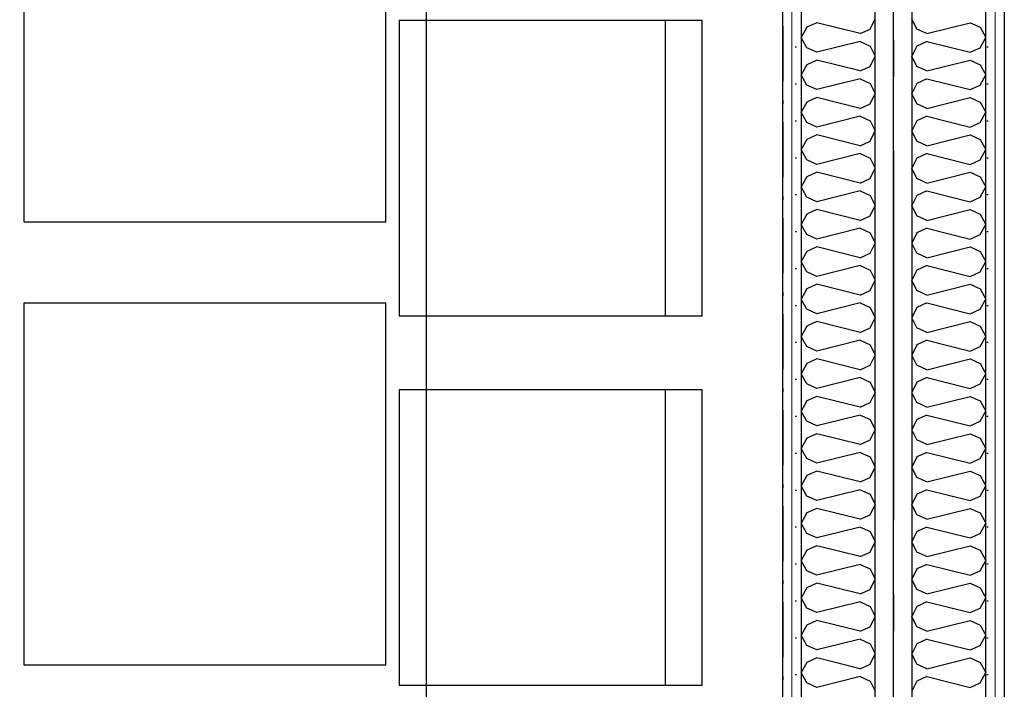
# Model space of a CAD drawing. Header units: millimetres. Extents: x -173281 to 144469, y -85977 to 83288.
# Tile 99 of 256: x -69857 to -68523, y -29995 to -29088. Entities that reach past the tile are written whole.
import ezdxf
from ezdxf.enums import TextEntityAlignment as Align

# ---------------------------------------------------------------- set-up
doc = ezdxf.new("R2010")
doc.units = ezdxf.units.MM
doc.header["$LTSCALE"] = 0.5
doc.header["$MEASUREMENT"] = 0
for name, pattern in [('Akselinje', [1500, 1000, -200, 100, -200]), ('Over snittplan', [260, 150, -50, 10, -50]), ('PLINE', [0])]:
    doc.linetypes.add(name, pattern=pattern)
doc.layers.add('236- Innvendig kledning og overflate(Nye konstruksjoner)', color=7, linetype='Continuous', lineweight=0)
for name, color, linetype in [('24-- Innervegger (Skravur)(Nye konstruksjoner)', 7, 'Continuous'), ('24-- Innervegger(Nye konstruksjoner)', 7, 'Continuous'), ('242- Ikke-bærende innervegger(Nye konstruksjoner)', 7, 'Continuous'), ('255- Gulvoverflate(Nye konstruksjoner)', 7, 'Continuous'), ('256- Faste himlinger og overflatebehandling(Nye konstruksjoner)', 7, 'Continuous'), ('68-- Inventar (løst)(Nye konstruksjoner)', 7, 'Continuous'), ('82-- Modullinjer', 7, 'Continuous'), ('862- M___Nettoareal(Nye konstruksjoner)', 7, 'Continuous'), ('862- M___Nettoareal(Polylinje)(Nye konstruksjoner)', 7, 'Continuous'), ('862- M___Nettoareal(Tekst)(Nye konstruksjoner)', 7, 'Continuous')]:
    doc.layers.add(name, color=color, linetype=linetype)
doc.styles.add('GENERATED_STYLE_1', font='arial.ttf')
doc.styles.add('GENERATED_STYLE_2', font='arial.ttf')
doc.linetypes.add('Lydfuge betonggolv', pattern='A,0,[5,A-2607.111 Plan 1. etasje1.Shx,S=3.968254,R=0,X=0,Y=-3.46945e-18],-600,0', length=600)
pattern_1 = [(270, (0, 0), (86.60254, 0), [0, -50]), (270, (43.3, -25), (86.60254, 0), [0, -50])]
pattern_2 = [(90, (0, 0), (-86.60254, 0), [0, -50]), (90, (-43.3, 25), (-86.60254, 0), [0, -50])]

# ---------------------------------------------------------------- blocks, each defined once
blk = doc.blocks.new('Musikkrom_A-135_1', base_point=(-73219, -33558.4))
at = {"layer": '862- M___Nettoareal(Polylinje)(Nye konstruksjoner)', "flags": 128}
blk.add_lwpolyline([(-77605.7, -31721.9), (-77588.2, -31721.9), (-77578.2, -31731.9), (-77578.2, -31901.9), (-77588.2, -31911.9), (-77605.7, -31911.9), (-77605.7, -35321.9), (-77588.2, -35321.9), (-77578.2, -35331.9), (-77578.2, -35501.9), (-77588.2, -35511.9), (-77605.7, -35511.9), (-77605.7, -38799.4), (-76398.2, -38799.4), (-68823.2, -38799.4), (-68823.2, -28446.9), (-77605.7, -28446.9)], close=True, dxfattribs=at)
at = {"layer": '862- M___Nettoareal(Tekst)(Nye konstruksjoner)', "style": 'GENERATED_STYLE_1'}
for tag, height, p in [('DUMMY_862', 150, (-73336.8, -33061.2)), ('ROOM_NAME', 150, (-73336.8, -34089.8)), ('DUMMY_861', 100, (-73494, -33689.6)), ('ROOM_NUMBER', 100, (-73494, -34078.4)), ('DUMMY_863', 100, (-73101.1, -34055.6))]:
    blk.add_attdef(tag, text='', height=height, rotation=90, dxfattribs=at).set_placement(p, align=Align.TOP_LEFT)
blk = doc.blocks.new('*X242')
at = {"layer": '24-- Innervegger (Skravur)(Nye konstruksjoner)', "linetype": 'PLINE'}
for p, q in [((-68776.9, -29092.3), (-68790.5, -29098.4)), ((-68718.2, -29106.9), (-68776.9, -29092.3)), ((-68704.7, -29100.8), (-68698.2, -29086.9)), ((-68790.5, -29098.4), (-68798.2, -29112.2)), ((-68718.2, -29106.9), (-68704.7, -29100.8)), ((-68790.5, -29126), (-68798.2, -29112.2)), ((-68718.2, -29117.5), (-68776.9, -29132.2)), ((-68718.2, -29117.5), (-68704.7, -29123.7)), ((-68776.9, -29132.2), (-68790.5, -29126)), ((-68704.7, -29123.7), (-68698.2, -29137.5)), ((-68776.9, -29142.8), (-68790.5, -29149)), ((-68718.2, -29157.5), (-68776.9, -29142.8)), ((-68704.7, -29151.3), (-68698.2, -29137.5)), ((-68790.5, -29149), (-68798.2, -29162.8)), ((-68718.2, -29157.5), (-68704.7, -29151.3)), ((-68790.5, -29176.6), (-68798.2, -29162.8)), ((-68718.2, -29168.1), (-68776.9, -29182.8)), ((-68718.2, -29168.1), (-68704.7, -29174.3)), ((-68704.7, -29174.3), (-68698.2, -29188.1)), ((-68776.9, -29182.8), (-68790.5, -29176.6)), ((-68704.7, -29201.9), (-68698.2, -29188.1)), ((-68790.5, -29199.6), (-68798.2, -29213.4)), ((-68776.9, -29193.4), (-68790.5, -29199.6)), ((-68718.2, -29208.1), (-68776.9, -29193.4)), ((-68718.2, -29208.1), (-68704.7, -29201.9)), ((-68790.5, -29227.2), (-68798.2, -29213.4)), ((-68776.9, -29233.4), (-68790.5, -29227.2)), ((-68718.2, -29218.7), (-68776.9, -29233.4)), ((-68718.2, -29218.7), (-68704.7, -29224.9)), ((-68704.7, -29224.9), (-68698.2, -29238.7)), ((-68704.7, -29252.5), (-68698.2, -29238.7)), ((-68790.5, -29250.2), (-68798.2, -29264)), ((-68776.9, -29244), (-68790.5, -29250.2)), ((-68718.2, -29258.7), (-68776.9, -29244)), ((-68718.2, -29258.7), (-68704.7, -29252.5)), ((-68790.5, -29277.8), (-68798.2, -29264)), ((-68776.9, -29284), (-68790.5, -29277.8)), ((-68718.2, -29269.3), (-68776.9, -29284)), ((-68718.2, -29269.3), (-68704.7, -29275.5)), ((-68704.7, -29275.5), (-68698.2, -29289.3)), ((-68776.9, -29294.6), (-68790.5, -29300.8)), ((-68718.2, -29309.3), (-68776.9, -29294.6)), ((-68704.7, -29303.1), (-68698.2, -29289.3)), ((-68790.5, -29300.8), (-68798.2, -29314.6)), ((-68718.2, -29309.3), (-68704.7, -29303.1)), ((-68790.5, -29328.4), (-68798.2, -29314.6)), ((-68718.2, -29319.9), (-68776.9, -29334.6)), ((-68718.2, -29319.9), (-68704.7, -29326.1)), ((-68776.9, -29334.6), (-68790.5, -29328.4)), ((-68704.7, -29326.1), (-68698.2, -29339.9)), ((-68776.9, -29345.2), (-68790.5, -29351.3)), ((-68718.2, -29359.8), (-68776.9, -29345.2)), ((-68704.7, -29353.7), (-68698.2, -29339.9)), ((-68790.5, -29351.3), (-68798.2, -29365.2)), ((-68718.2, -29359.8), (-68704.7, -29353.7)), ((-68790.5, -29379), (-68798.2, -29365.2)), ((-68718.2, -29370.5), (-68776.9, -29385.1)), ((-68718.2, -29370.5), (-68704.7, -29376.6)), ((-68776.9, -29385.1), (-68790.5, -29379)), ((-68704.7, -29376.6), (-68698.2, -29390.5)), ((-68790.5, -29401.9), (-68798.2, -29415.7)), ((-68776.9, -29395.8), (-68790.5, -29401.9)), ((-68718.2, -29410.4), (-68776.9, -29395.8)), ((-68704.7, -29404.3), (-68698.2, -29390.5)), ((-68718.2, -29410.4), (-68704.7, -29404.3)), ((-68790.5, -29429.6), (-68798.2, -29415.7)), ((-68718.2, -29421.1), (-68776.9, -29435.7)), ((-68718.2, -29421.1), (-68704.7, -29427.2)), ((-68704.7, -29427.2), (-68698.2, -29441)), ((-68776.9, -29435.7), (-68790.5, -29429.6)), ((-68704.7, -29454.9), (-68698.2, -29441)), ((-68790.5, -29452.5), (-68798.2, -29466.3)), ((-68776.9, -29446.4), (-68790.5, -29452.5)), ((-68718.2, -29461), (-68776.9, -29446.4)), ((-68718.2, -29461), (-68704.7, -29454.9)), ((-68790.5, -29480.2), (-68798.2, -29466.3)), ((-68776.9, -29486.3), (-68790.5, -29480.2)), ((-68718.2, -29471.6), (-68776.9, -29486.3)), ((-68718.2, -29471.6), (-68704.7, -29477.8)), ((-68704.7, -29477.8), (-68698.2, -29491.6)), ((-68704.7, -29505.4), (-68698.2, -29491.6)), ((-68790.5, -29503.1), (-68798.2, -29516.9)), ((-68776.9, -29496.9), (-68790.5, -29503.1)), ((-68718.2, -29511.6), (-68776.9, -29496.9)), ((-68718.2, -29511.6), (-68704.7, -29505.4)), ((-68790.5, -29530.7), (-68798.2, -29516.9)), ((-68776.9, -29536.9), (-68790.5, -29530.7)), ((-68718.2, -29522.2), (-68776.9, -29536.9)), ((-68718.2, -29522.2), (-68704.7, -29528.4)), ((-68704.7, -29528.4), (-68698.2, -29542.2)), ((-68776.9, -29547.5), (-68790.5, -29553.7)), ((-68718.2, -29562.2), (-68776.9, -29547.5)), ((-68704.7, -29556), (-68698.2, -29542.2)), ((-68790.5, -29553.7), (-68798.2, -29567.5)), ((-68718.2, -29562.2), (-68704.7, -29556)), ((-68790.5, -29581.3), (-68798.2, -29567.5)), ((-68718.2, -29572.8), (-68776.9, -29587.5)), ((-68718.2, -29572.8), (-68704.7, -29579)), ((-68776.9, -29587.5), (-68790.5, -29581.3)), ((-68704.7, -29579), (-68698.2, -29592.8)), ((-68776.9, -29598.1), (-68790.5, -29604.3)), ((-68718.2, -29612.8), (-68776.9, -29598.1)), ((-68704.7, -29606.6), (-68698.2, -29592.8)), ((-68790.5, -29604.3), (-68798.2, -29618.1)), ((-68718.2, -29612.8), (-68704.7, -29606.6)), ((-68790.5, -29631.9), (-68798.2, -29618.1)), ((-68718.2, -29623.4), (-68776.9, -29638.1)), ((-68718.2, -29623.4), (-68704.7, -29629.6)), ((-68776.9, -29638.1), (-68790.5, -29631.9)), ((-68704.7, -29629.6), (-68698.2, -29643.4)), ((-68790.5, -29654.9), (-68798.2, -29668.7)), ((-68776.9, -29648.7), (-68790.5, -29654.9)), ((-68718.2, -29663.4), (-68776.9, -29648.7)), ((-68704.7, -29657.2), (-68698.2, -29643.4)), ((-68790.5, -29682.5), (-68798.2, -29668.7)), ((-68718.2, -29663.4), (-68704.7, -29657.2)), ((-68718.2, -29674), (-68776.9, -29688.7)), ((-68718.2, -29674), (-68704.7, -29680.2)), ((-68704.7, -29680.2), (-68698.2, -29694)), ((-68776.9, -29688.7), (-68790.5, -29682.5)), ((-68704.7, -29707.8), (-68698.2, -29694)), ((-68790.5, -29705.5), (-68798.2, -29719.3)), ((-68776.9, -29699.3), (-68790.5, -29705.5)), ((-68718.2, -29714), (-68776.9, -29699.3)), ((-68718.2, -29714), (-68704.7, -29707.8)), ((-68790.5, -29733.1), (-68798.2, -29719.3)), ((-68776.9, -29739.2), (-68790.5, -29733.1)), ((-68718.2, -29724.6), (-68776.9, -29739.2)), ((-68718.2, -29724.6), (-68704.7, -29730.7)), ((-68704.7, -29730.7), (-68698.2, -29744.6)), ((-68704.7, -29758.4), (-68698.2, -29744.6)), ((-68790.5, -29756), (-68798.2, -29769.9)), ((-68776.9, -29749.9), (-68790.5, -29756)), ((-68718.2, -29764.5), (-68776.9, -29749.9)), ((-68718.2, -29764.5), (-68704.7, -29758.4)), ((-68790.5, -29783.7), (-68798.2, -29769.9)), ((-68718.2, -29775.2), (-68776.9, -29789.8)), ((-68718.2, -29775.2), (-68704.7, -29781.3)), ((-68776.9, -29789.8), (-68790.5, -29783.7)), ((-68704.7, -29781.3), (-68698.2, -29795.1)), ((-68776.9, -29800.5), (-68790.5, -29806.6)), ((-68718.2, -29815.1), (-68776.9, -29800.5)), ((-68704.7, -29809), (-68698.2, -29795.1)), ((-68790.5, -29806.6), (-68798.2, -29820.4)), ((-68718.2, -29815.1), (-68704.7, -29809)), ((-68790.5, -29834.3), (-68798.2, -29820.4)), ((-68718.2, -29825.8), (-68776.9, -29840.4)), ((-68718.2, -29825.8), (-68704.7, -29831.9)), ((-68776.9, -29840.4), (-68790.5, -29834.3)), ((-68704.7, -29831.9), (-68698.2, -29845.7)), ((-68776.9, -29851), (-68790.5, -29857.2)), ((-68718.2, -29865.7), (-68776.9, -29851)), ((-68704.7, -29859.5), (-68698.2, -29845.7)), ((-68790.5, -29857.2), (-68798.2, -29871)), ((-68718.2, -29865.7), (-68704.7, -29859.5)), ((-68790.5, -29884.8), (-68798.2, -29871)), ((-68718.2, -29876.3), (-68776.9, -29891)), ((-68718.2, -29876.3), (-68704.7, -29882.5)), ((-68776.9, -29891), (-68790.5, -29884.8)), ((-68704.7, -29882.5), (-68698.2, -29896.3)), ((-68790.5, -29907.8), (-68798.2, -29921.6)), ((-68776.9, -29901.6), (-68790.5, -29907.8)), ((-68718.2, -29916.3), (-68776.9, -29901.6)), ((-68704.7, -29910.1), (-68698.2, -29896.3)), ((-68790.5, -29935.4), (-68798.2, -29921.6)), ((-68718.2, -29916.3), (-68704.7, -29910.1)), ((-68776.9, -29941.6), (-68790.5, -29935.4)), ((-68718.2, -29926.9), (-68776.9, -29941.6)), ((-68718.2, -29926.9), (-68704.7, -29933.1)), ((-68704.7, -29933.1), (-68698.2, -29946.9)), ((-68704.7, -29960.7), (-68698.2, -29946.9)), ((-68790.5, -29958.4), (-68798.2, -29972.2)), ((-68776.9, -29952.2), (-68790.5, -29958.4)), ((-68718.2, -29966.9), (-68776.9, -29952.2)), ((-68718.2, -29966.9), (-68704.7, -29960.7)), ((-68790.5, -29986), (-68798.2, -29972.2)), ((-68776.9, -29992.2), (-68790.5, -29986)), ((-68718.2, -29977.5), (-68776.9, -29992.2)), ((-68718.2, -29977.5), (-68704.7, -29983.7)), ((-68704.7, -29983.7), (-68698.2, -29997.5))]:
    blk.add_line(p, q, dxfattribs=at)
blk = doc.blocks.new('*X931')
at = {"layer": '24-- Innervegger (Skravur)(Nye konstruksjoner)', "linetype": 'PLINE'}
for p, q in [((-68641.6, -29100.8), (-68648.2, -29086.9)), ((-68628.1, -29106.9), (-68569.4, -29092.3)), ((-68569.4, -29092.3), (-68555.9, -29098.4)), ((-68628.1, -29106.9), (-68641.6, -29100.8)), ((-68555.9, -29098.4), (-68548.2, -29112.2)), ((-68628.1, -29117.5), (-68641.6, -29123.7)), ((-68628.1, -29117.5), (-68569.4, -29132.2)), ((-68555.9, -29126), (-68548.2, -29112.2)), ((-68641.6, -29123.7), (-68648.2, -29137.5)), ((-68569.4, -29132.2), (-68555.9, -29126)), ((-68641.6, -29151.3), (-68648.2, -29137.5)), ((-68628.1, -29157.5), (-68569.4, -29142.8)), ((-68569.4, -29142.8), (-68555.9, -29149)), ((-68628.1, -29157.5), (-68641.6, -29151.3)), ((-68555.9, -29149), (-68548.2, -29162.8)), ((-68641.6, -29174.3), (-68648.2, -29188.1)), ((-68628.1, -29168.1), (-68641.6, -29174.3)), ((-68628.1, -29168.1), (-68569.4, -29182.8)), ((-68555.9, -29176.6), (-68548.2, -29162.8)), ((-68641.6, -29201.9), (-68648.2, -29188.1)), ((-68569.4, -29182.8), (-68555.9, -29176.6)), ((-68628.1, -29208.1), (-68641.6, -29201.9)), ((-68628.1, -29208.1), (-68569.4, -29193.4)), ((-68569.4, -29193.4), (-68555.9, -29199.6)), ((-68555.9, -29199.6), (-68548.2, -29213.4)), ((-68555.9, -29227.2), (-68548.2, -29213.4)), ((-68641.6, -29224.9), (-68648.2, -29238.7)), ((-68628.1, -29218.7), (-68641.6, -29224.9)), ((-68628.1, -29218.7), (-68569.4, -29233.4)), ((-68569.4, -29233.4), (-68555.9, -29227.2)), ((-68641.6, -29252.5), (-68648.2, -29238.7)), ((-68628.1, -29258.7), (-68641.6, -29252.5)), ((-68628.1, -29258.7), (-68569.4, -29244)), ((-68569.4, -29244), (-68555.9, -29250.2)), ((-68555.9, -29250.2), (-68548.2, -29264)), ((-68555.9, -29277.8), (-68548.2, -29264)), ((-68641.6, -29275.5), (-68648.2, -29289.3)), ((-68628.1, -29269.3), (-68641.6, -29275.5)), ((-68628.1, -29269.3), (-68569.4, -29284)), ((-68569.4, -29284), (-68555.9, -29277.8)), ((-68641.6, -29303.1), (-68648.2, -29289.3)), ((-68628.1, -29309.3), (-68569.4, -29294.6)), ((-68569.4, -29294.6), (-68555.9, -29300.8)), ((-68628.1, -29309.3), (-68641.6, -29303.1)), ((-68555.9, -29300.8), (-68548.2, -29314.6)), ((-68628.1, -29319.9), (-68641.6, -29326.1)), ((-68628.1, -29319.9), (-68569.4, -29334.6)), ((-68555.9, -29328.4), (-68548.2, -29314.6)), ((-68641.6, -29326.1), (-68648.2, -29339.9)), ((-68569.4, -29334.6), (-68555.9, -29328.4)), ((-68641.6, -29353.7), (-68648.2, -29339.9)), ((-68628.1, -29359.8), (-68569.4, -29345.2)), ((-68569.4, -29345.2), (-68555.9, -29351.3)), ((-68628.1, -29359.8), (-68641.6, -29353.7)), ((-68555.9, -29351.3), (-68548.2, -29365.2)), ((-68628.1, -29370.5), (-68641.6, -29376.6)), ((-68628.1, -29370.5), (-68569.4, -29385.1)), ((-68555.9, -29379), (-68548.2, -29365.2)), ((-68641.6, -29376.6), (-68648.2, -29390.5)), ((-68569.4, -29385.1), (-68555.9, -29379)), ((-68641.6, -29404.3), (-68648.2, -29390.5)), ((-68628.1, -29410.4), (-68569.4, -29395.8)), ((-68569.4, -29395.8), (-68555.9, -29401.9)), ((-68555.9, -29401.9), (-68548.2, -29415.7)), ((-68628.1, -29410.4), (-68641.6, -29404.3)), ((-68641.6, -29427.2), (-68648.2, -29441)), ((-68628.1, -29421.1), (-68641.6, -29427.2)), ((-68628.1, -29421.1), (-68569.4, -29435.7)), ((-68555.9, -29429.6), (-68548.2, -29415.7)), ((-68641.6, -29454.9), (-68648.2, -29441)), ((-68569.4, -29435.7), (-68555.9, -29429.6)), ((-68628.1, -29461), (-68641.6, -29454.9)), ((-68628.1, -29461), (-68569.4, -29446.4)), ((-68569.4, -29446.4), (-68555.9, -29452.5)), ((-68555.9, -29452.5), (-68548.2, -29466.3)), ((-68555.9, -29480.2), (-68548.2, -29466.3)), ((-68641.6, -29477.8), (-68648.2, -29491.6)), ((-68628.1, -29471.6), (-68641.6, -29477.8)), ((-68628.1, -29471.6), (-68569.4, -29486.3)), ((-68569.4, -29486.3), (-68555.9, -29480.2)), ((-68641.6, -29505.4), (-68648.2, -29491.6)), ((-68628.1, -29511.6), (-68641.6, -29505.4)), ((-68628.1, -29511.6), (-68569.4, -29496.9)), ((-68569.4, -29496.9), (-68555.9, -29503.1)), ((-68555.9, -29503.1), (-68548.2, -29516.9)), ((-68555.9, -29530.7), (-68548.2, -29516.9)), ((-68641.6, -29528.4), (-68648.2, -29542.2)), ((-68628.1, -29522.2), (-68641.6, -29528.4)), ((-68628.1, -29522.2), (-68569.4, -29536.9)), ((-68569.4, -29536.9), (-68555.9, -29530.7)), ((-68641.6, -29556), (-68648.2, -29542.2)), ((-68628.1, -29562.2), (-68569.4, -29547.5)), ((-68569.4, -29547.5), (-68555.9, -29553.7)), ((-68628.1, -29562.2), (-68641.6, -29556)), ((-68555.9, -29553.7), (-68548.2, -29567.5)), ((-68628.1, -29572.8), (-68641.6, -29579)), ((-68628.1, -29572.8), (-68569.4, -29587.5)), ((-68555.9, -29581.3), (-68548.2, -29567.5)), ((-68641.6, -29579), (-68648.2, -29592.8)), ((-68569.4, -29587.5), (-68555.9, -29581.3)), ((-68641.6, -29606.6), (-68648.2, -29592.8)), ((-68628.1, -29612.8), (-68569.4, -29598.1)), ((-68569.4, -29598.1), (-68555.9, -29604.3)), ((-68628.1, -29612.8), (-68641.6, -29606.6)), ((-68555.9, -29604.3), (-68548.2, -29618.1)), ((-68628.1, -29623.4), (-68641.6, -29629.6)), ((-68628.1, -29623.4), (-68569.4, -29638.1)), ((-68555.9, -29631.9), (-68548.2, -29618.1)), ((-68641.6, -29629.6), (-68648.2, -29643.4)), ((-68569.4, -29638.1), (-68555.9, -29631.9)), ((-68641.6, -29657.2), (-68648.2, -29643.4)), ((-68628.1, -29663.4), (-68569.4, -29648.7)), ((-68569.4, -29648.7), (-68555.9, -29654.9)), ((-68555.9, -29654.9), (-68548.2, -29668.7)), ((-68628.1, -29663.4), (-68641.6, -29657.2)), ((-68555.9, -29682.5), (-68548.2, -29668.7)), ((-68641.6, -29680.2), (-68648.2, -29694)), ((-68628.1, -29674), (-68641.6, -29680.2)), ((-68628.1, -29674), (-68569.4, -29688.7)), ((-68641.6, -29707.8), (-68648.2, -29694)), ((-68569.4, -29688.7), (-68555.9, -29682.5)), ((-68628.1, -29714), (-68641.6, -29707.8)), ((-68628.1, -29714), (-68569.4, -29699.3)), ((-68569.4, -29699.3), (-68555.9, -29705.5)), ((-68555.9, -29705.5), (-68548.2, -29719.3)), ((-68555.9, -29733.1), (-68548.2, -29719.3)), ((-68641.6, -29730.7), (-68648.2, -29744.6)), ((-68628.1, -29724.6), (-68641.6, -29730.7)), ((-68628.1, -29724.6), (-68569.4, -29739.2)), ((-68569.4, -29739.2), (-68555.9, -29733.1)), ((-68641.6, -29758.4), (-68648.2, -29744.6)), ((-68628.1, -29764.5), (-68641.6, -29758.4)), ((-68628.1, -29764.5), (-68569.4, -29749.9)), ((-68569.4, -29749.9), (-68555.9, -29756)), ((-68555.9, -29756), (-68548.2, -29769.9)), ((-68628.1, -29775.2), (-68641.6, -29781.3)), ((-68628.1, -29775.2), (-68569.4, -29789.8)), ((-68555.9, -29783.7), (-68548.2, -29769.9)), ((-68641.6, -29781.3), (-68648.2, -29795.1)), ((-68569.4, -29789.8), (-68555.9, -29783.7)), ((-68641.6, -29809), (-68648.2, -29795.1)), ((-68628.1, -29815.1), (-68569.4, -29800.5)), ((-68569.4, -29800.5), (-68555.9, -29806.6)), ((-68628.1, -29815.1), (-68641.6, -29809)), ((-68555.9, -29806.6), (-68548.2, -29820.4)), ((-68628.1, -29825.8), (-68641.6, -29831.9)), ((-68628.1, -29825.8), (-68569.4, -29840.4)), ((-68555.9, -29834.3), (-68548.2, -29820.4)), ((-68641.6, -29831.9), (-68648.2, -29845.7)), ((-68569.4, -29840.4), (-68555.9, -29834.3)), ((-68641.6, -29859.5), (-68648.2, -29845.7)), ((-68628.1, -29865.7), (-68569.4, -29851)), ((-68569.4, -29851), (-68555.9, -29857.2)), ((-68628.1, -29865.7), (-68641.6, -29859.5)), ((-68555.9, -29857.2), (-68548.2, -29871)), ((-68628.1, -29876.3), (-68641.6, -29882.5)), ((-68628.1, -29876.3), (-68569.4, -29891)), ((-68555.9, -29884.8), (-68548.2, -29871)), ((-68641.6, -29882.5), (-68648.2, -29896.3)), ((-68569.4, -29891), (-68555.9, -29884.8)), ((-68641.6, -29910.1), (-68648.2, -29896.3)), ((-68628.1, -29916.3), (-68569.4, -29901.6)), ((-68569.4, -29901.6), (-68555.9, -29907.8)), ((-68555.9, -29907.8), (-68548.2, -29921.6)), ((-68628.1, -29916.3), (-68641.6, -29910.1)), ((-68555.9, -29935.4), (-68548.2, -29921.6)), ((-68641.6, -29933.1), (-68648.2, -29946.9)), ((-68628.1, -29926.9), (-68641.6, -29933.1)), ((-68628.1, -29926.9), (-68569.4, -29941.6)), ((-68569.4, -29941.6), (-68555.9, -29935.4)), ((-68641.6, -29960.7), (-68648.2, -29946.9)), ((-68628.1, -29966.9), (-68641.6, -29960.7)), ((-68628.1, -29966.9), (-68569.4, -29952.2)), ((-68569.4, -29952.2), (-68555.9, -29958.4)), ((-68555.9, -29958.4), (-68548.2, -29972.2)), ((-68555.9, -29986), (-68548.2, -29972.2)), ((-68641.6, -29983.7), (-68648.2, -29997.5)), ((-68628.1, -29977.5), (-68641.6, -29983.7)), ((-68628.1, -29977.5), (-68569.4, -29992.2)), ((-68569.4, -29992.2), (-68555.9, -29986))]:
    blk.add_line(p, q, dxfattribs=at)
blk = doc.blocks.new('Skolestol[161]', base_point=(-69342.5, -29089.2))
at = {"layer": '68-- Inventar (løst)(Nye konstruksjoner)', "linetype": 'PLINE'}
blk.add_line((-68982.5, -29089.2), (-68982.5, -29489.2), dxfattribs=at)
at = {"layer": '68-- Inventar (løst)(Nye konstruksjoner)', "linetype": 'PLINE', "flags": 128}
blk.add_lwpolyline([(-69342.5, -29089.2), (-69342.5, -29489.2), (-68932.5, -29489.2), (-68932.5, -29089.2)], close=True, dxfattribs=at)
blk = doc.blocks.new('Skolestol[165]', base_point=(-69342.5, -29589.2))
at = {"layer": '68-- Inventar (løst)(Nye konstruksjoner)', "linetype": 'PLINE'}
blk.add_line((-68982.5, -29589.2), (-68982.5, -29989.2), dxfattribs=at)
at = {"layer": '68-- Inventar (løst)(Nye konstruksjoner)', "linetype": 'PLINE', "flags": 128}
blk.add_lwpolyline([(-69342.5, -29589.2), (-69342.5, -29989.2), (-68932.5, -29989.2), (-68932.5, -29589.2)], close=True, dxfattribs=at)
blk = doc.blocks.new('Standard grid marker[267]', base_point=(-68673.2, 26434.4))
at = {"layer": '82-- Modullinjer', "linetype": 'Akselinje'}
blk.add_line((-68673.2, 26234.4), (-68673.2, -50374.4), dxfattribs=at)
at = {"layer": '82-- Modullinjer', "style": 'GENERATED_STYLE_2'}
for tag, p in [('AC_MarkerText_1_0', (-68800.7, 26644.4)), ('AC_MarkerText_1_1', (-68800.7, -50864.4))]:
    blk.add_attdef(tag, text='', height=175, rotation=90, dxfattribs=at).set_placement(p, align=Align.TOP_CENTER)

msp = doc.modelspace()

# ---------------------------------------------------------------- hatches: boundary and pattern name
at = {"layer": '24-- Innervegger (Skravur)(Nye konstruksjoner)', "linetype": 'Continuous'}
h = msp.add_hatch(dxfattribs=at)
h.set_pattern_fill('Gips', color=256, style=0, pattern_type=2)
h.set_pattern_definition(pattern_2)
h.paths.add_polyline_path([(-68548.2, -28236.9), (-68548.2, -32111.9), (-68535.7, -32111.9), (-68535.7, -28236.9)])
h = msp.add_hatch(dxfattribs=at)
h.set_pattern_fill('Gips', color=256, style=0, pattern_type=2)
h.set_pattern_definition(pattern_2)
h.paths.add_polyline_path([(-68535.7, -28236.9), (-68535.7, -32111.9), (-68523.2, -32111.9), (-68523.2, -28236.9)])
h = msp.add_hatch(dxfattribs=at)
h.set_pattern_fill('Gips', color=256, style=0, pattern_type=2)
h.set_pattern_definition(pattern_1)
h.paths.add_polyline_path([(-68823.2, -32111.9), (-68810.7, -32111.9), (-68810.7, -28446.9), (-68823.2, -28446.9)])
h = msp.add_hatch(dxfattribs=at)
h.set_pattern_fill('Gips', color=256, style=0, pattern_type=2)
h.set_pattern_definition(pattern_1)
h.paths.add_polyline_path([(-68810.7, -28446.9), (-68810.7, -32111.9), (-68798.2, -32111.9), (-68798.2, -28446.9)])

# ---------------------------------------------------------------- linework, layer by layer
at = {"layer": '236- Innvendig kledning og overflate(Nye konstruksjoner)', "linetype": 'PLINE'}
for p, q in [((-68535.7, -32111.9), (-68535.7, -28236.9)), ((-68810.7, -28446.9), (-68810.7, -32111.9))]:
    msp.add_line(p, q, dxfattribs=at)
at = {"layer": '236- Innvendig kledning og overflate(Nye konstruksjoner)', "linetype": 'PLINE', "flags": 128}
for points in [[(-68523.2, -32111.9), (-68523.2, -28236.9)], [(-68823.2, -28446.9), (-68823.2, -32111.9)]]:
    msp.add_lwpolyline(points, dxfattribs=at)
at = {"layer": '24-- Innervegger(Nye konstruksjoner)', "linetype": 'PLINE'}
for p, q in [((-68548.2, -32111.9), (-68548.2, -28236.9)), ((-68798.2, -28446.9), (-68798.2, -32111.9))]:
    msp.add_line(p, q, dxfattribs=at)
at = {"layer": '24-- Innervegger(Nye konstruksjoner)', "linetype": 'PLINE', "flags": 128}
for points in [[(-68648.2, -28311.9), (-68648.2, -31721.9)], [(-68698.2, -31721.9), (-68698.2, -28446.9)]]:
    msp.add_lwpolyline(points, dxfattribs=at)
at = {"layer": '242- Ikke-bærende innervegger(Nye konstruksjoner)', "linetype": 'PLINE', "flags": 128}
msp.add_lwpolyline([(-68523.2, -28321.9), (-68523.2, -31679.4)], dxfattribs=at)
at = {"layer": '255- Gulvoverflate(Nye konstruksjoner)', "linetype": 'Lydfuge betonggolv'}
msp.add_line((-68673.2, -31721.9), (-68673.2, -28311.9), dxfattribs=at)
at = {"layer": '256- Faste himlinger og overflatebehandling(Nye konstruksjoner)', "linetype": 'Over snittplan', "flags": 128}
msp.add_lwpolyline([(-68823.2, -28446.9), (-68823.2, -31721.9)], dxfattribs=at)
at = {"layer": '256- Faste himlinger og overflatebehandling(Nye konstruksjoner)', "linetype": 'PLINE'}
for points in [[(-69305.9, -28816.9), (-69305.9, -31216.9), (-69905.9, -31216.9), (-69905.9, -28816.9)], [(-69360.9, -28871.9), (-69850.9, -28871.9), (-69850.9, -29361.9), (-69360.9, -29361.9)], [(-69360.9, -29471.9), (-69850.9, -29471.9), (-69850.9, -29961.9), (-69360.9, -29961.9)]]:
    msp.add_lwpolyline(points, close=True, dxfattribs=at)

# ---------------------------------------------------------------- block references
at = {"layer": '24-- Innervegger(Nye konstruksjoner)'}
for name in ['*X931', '*X242']:
    msp.add_blockref(name, (0, 0), dxfattribs=at)
at = {"layer": '68-- Inventar (løst)(Nye konstruksjoner)', "linetype": 'PLINE'}
for name, p in [('Skolestol[161]', (-69342.5, -29089.2)), ('Skolestol[165]', (-69342.5, -29589.2))]:
    msp.add_blockref(name, p, dxfattribs=at)
at = {"layer": '82-- Modullinjer', "linetype": 'PLINE'}
msp.add_blockref('Standard grid marker[267]', (-68673.2, 26434.4), dxfattribs=at)
at = {"layer": '862- M___Nettoareal(Nye konstruksjoner)', "linetype": 'Continuous'}
msp.add_blockref('Musikkrom_A-135_1', (-73219, -33558.4), dxfattribs=at)

doc.saveas('drawing.dxf')
